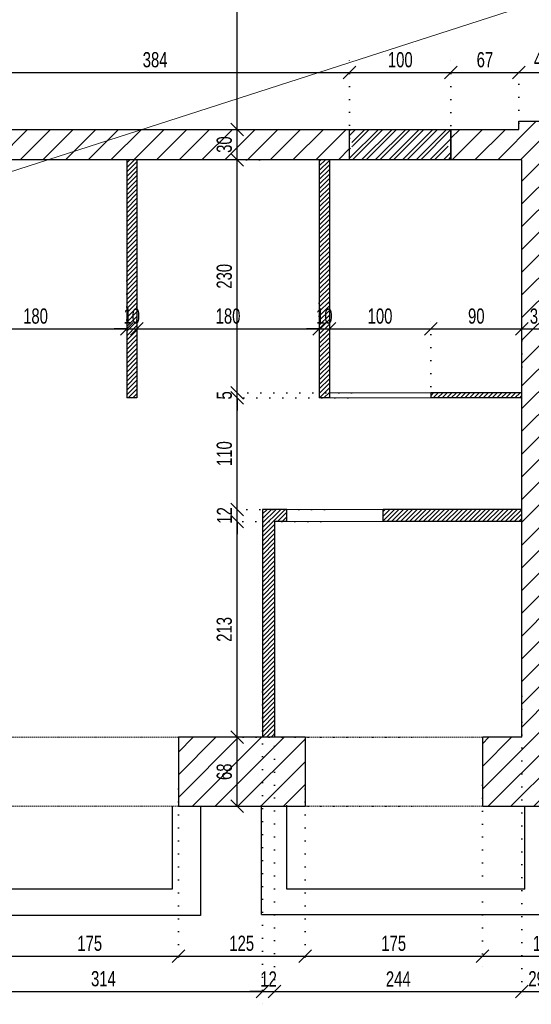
# Model space of a CAD drawing. Header units: millimetres. Extents: x 11149 to 111407, y -107619 to -23630.
# Tile 129 of 245: x 13732 to 14237, y -26080 to -25109. Entities that reach past the tile are written whole.
import ezdxf

# ---------------------------------------------------------------- set-up
doc = ezdxf.new("R2010")
doc.units = ezdxf.units.MM
doc.header["$LTSCALE"] = 2
doc.linetypes.add('DOT', pattern=[6.35, 0, -6.35])
doc.linetypes.add('HIDDEN', pattern=[9.525, 6.35, -3.175])
doc.layers.get('0').update_dxf_attribs({"plot": 0})
doc.layers.get('Defpoints').update_dxf_attribs({"color": 1})
for name, color, linetype in [('3DPLAN_A_KRESKOWANIE 1', 253, 'Continuous'), ('3DPLAN_A_OPIS', 8, 'Continuous'), ('3DPLAN_K_NOŚNA', 7, 'Continuous'), ('A_SCHODY', 6, 'Continuous')]:
    doc.layers.add(name, color=color, linetype=linetype)
for name, color, linetype, lineweight in [('A_ściany mur', 2, 'Continuous', 30), ('e-cad_wymiary', 4, 'Continuous', 9), ('Opisy', 7, 'Continuous', 13)]:
    doc.layers.add(name, color=color, linetype=linetype, lineweight=lineweight)
doc.styles.add('e-cad_1', font='arial.ttf', dxfattribs={"width": 0.7})
doc.dimstyles.new('e-cad_1_100_[cm]', dxfattribs={"dimscale": 10, "dimtxt": 1.5, "dimasz": 1.25, "dimexe": 1.25, "dimexo": 0.625, "dimgap": 0.5, "dimtad": 1, "dimdec": 0, "dimrnd": 1, "dimzin": 1, "dimtxsty": 'e-cad_1', "dimblk": 'OBLIQUE', "dimcen": 2.5, "dimclrd": 256, "dimclre": 252, "dimclrt": 7, "dimadec": 0, "dimazin": 0, "dimtfac": 1, "dimtix": 1, "dimtmove": 2, "dimatfit": 3, "dimldrblk": 'NONE', "dimfxl": 60, "dimfxlon": 1, "dimarcsym": 0})
pattern_1 = [(45, (12744.33, -25853.178), (-11.22532, 11.22532), [])]

# ---------------------------------------------------------------- blocks, each defined once
blk = doc.blocks.new('_OBLIQUE')
at = {"color": 0, "linetype": 'ByBlock', "lineweight": -2}
blk.add_line((-0.5, -0.5), (0.5, 0.5), dxfattribs=at)
blk = doc.blocks.new('*D810')
at = {"layer": 'Defpoints', "color": 0}
for p in [(13713.61, -25853.97), (13888.61, -25861.63), (13888.61, -26032.89)]:
    blk.add_point(p, dxfattribs=at)
at = {"layer": 'e-cad_wymiary', "color": 252, "linetype": 'DOT', "lineweight": -2}
for p, q in [((13713.61, -25860.22), (13713.61, -26045.39)), ((13888.61, -25867.88), (13888.61, -26045.39))]:
    blk.add_line(p, q, dxfattribs=at)
at = {"layer": 'e-cad_wymiary', "lineweight": -2}
blk.add_line((13713.61, -26032.89), (13888.61, -26032.89), dxfattribs=at)
at = {"layer": 'e-cad_wymiary', "lineweight": -2, "xscale": 12.5, "yscale": 12.5, "zscale": 12.5, "rotation": 180}
blk.add_blockref('_OBLIQUE', (13713.61, -26032.89), dxfattribs=at)
at = {"layer": 'e-cad_wymiary', "lineweight": -2, "xscale": 12.5, "yscale": 12.5, "zscale": 12.5}
blk.add_blockref('_OBLIQUE', (13888.61, -26032.89), dxfattribs=at)
at = {"layer": 'e-cad_wymiary', "color": 7, "insert": (13801.11, -26020.23), "char_height": 15, "attachment_point": 5, "style": 'e-cad_1'}
blk.add_mtext('175', dxfattribs=at)
blk = doc.blocks.new('_None')
blk = doc.blocks.new('*D811')
at = {"layer": 'Defpoints', "color": 0}
for p in [(13888.61, -25861.63), (14013.61, -25861.63), (14013.61, -26032.89)]:
    blk.add_point(p, dxfattribs=at)
at = {"layer": 'e-cad_wymiary', "color": 252, "linetype": 'DOT', "lineweight": -2}
for p, q in [((13888.61, -25867.88), (13888.61, -26045.39)), ((14013.61, -25867.88), (14013.61, -26045.39))]:
    blk.add_line(p, q, dxfattribs=at)
at = {"layer": 'e-cad_wymiary', "lineweight": -2}
blk.add_line((13888.61, -26032.89), (14013.61, -26032.89), dxfattribs=at)
at = {"layer": 'e-cad_wymiary', "lineweight": -2, "xscale": 12.5, "yscale": 12.5, "zscale": 12.5, "rotation": 180}
blk.add_blockref('_OBLIQUE', (13888.61, -26032.89), dxfattribs=at)
at = {"layer": 'e-cad_wymiary', "lineweight": -2, "xscale": 12.5, "yscale": 12.5, "zscale": 12.5}
blk.add_blockref('_OBLIQUE', (14013.61, -26032.89), dxfattribs=at)
at = {"layer": 'e-cad_wymiary', "color": 7, "insert": (13951.11, -26020.23), "char_height": 15, "attachment_point": 5, "style": 'e-cad_1'}
blk.add_mtext('125', dxfattribs=at)
blk = doc.blocks.new('*D812')
at = {"layer": 'Defpoints', "color": 0}
for p in [(14188.61, -25857.8), (14013.61, -25861.63), (14188.61, -26032.89)]:
    blk.add_point(p, dxfattribs=at)
at = {"layer": 'e-cad_wymiary', "color": 252, "linetype": 'DOT', "lineweight": -2}
for p, q in [((14013.61, -25867.88), (14013.61, -26045.39)), ((14188.61, -25864.05), (14188.61, -26045.39))]:
    blk.add_line(p, q, dxfattribs=at)
at = {"layer": 'e-cad_wymiary', "lineweight": -2}
blk.add_line((14013.61, -26032.89), (14188.61, -26032.89), dxfattribs=at)
at = {"layer": 'e-cad_wymiary', "lineweight": -2, "xscale": 12.5, "yscale": 12.5, "zscale": 12.5, "rotation": 180}
blk.add_blockref('_OBLIQUE', (14013.61, -26032.89), dxfattribs=at)
at = {"layer": 'e-cad_wymiary', "lineweight": -2, "xscale": 12.5, "yscale": 12.5, "zscale": 12.5}
blk.add_blockref('_OBLIQUE', (14188.61, -26032.89), dxfattribs=at)
at = {"layer": 'e-cad_wymiary', "color": 7, "insert": (14101.11, -26020.23), "char_height": 15, "attachment_point": 5, "style": 'e-cad_1'}
blk.add_mtext('175', dxfattribs=at)
blk = doc.blocks.new('*D813')
at = {"layer": 'Defpoints', "color": 0}
for p in [(14188.61, -25857.8), (14312.61, -25857.8), (14312.61, -26032.89)]:
    blk.add_point(p, dxfattribs=at)
at = {"layer": 'e-cad_wymiary', "color": 252, "linetype": 'DOT', "lineweight": -2}
for p, q in [((14188.61, -25864.05), (14188.61, -26045.39)), ((14312.61, -25864.05), (14312.61, -26045.39))]:
    blk.add_line(p, q, dxfattribs=at)
at = {"layer": 'e-cad_wymiary', "lineweight": -2}
blk.add_line((14188.61, -26032.89), (14312.61, -26032.89), dxfattribs=at)
at = {"layer": 'e-cad_wymiary', "lineweight": -2, "xscale": 12.5, "yscale": 12.5, "zscale": 12.5, "rotation": 180}
blk.add_blockref('_OBLIQUE', (14188.61, -26032.89), dxfattribs=at)
at = {"layer": 'e-cad_wymiary', "lineweight": -2, "xscale": 12.5, "yscale": 12.5, "zscale": 12.5}
blk.add_blockref('_OBLIQUE', (14312.61, -26032.89), dxfattribs=at)
at = {"layer": 'e-cad_wymiary', "color": 7, "insert": (14250.61, -26020.36), "char_height": 15, "attachment_point": 5, "style": 'e-cad_1'}
blk.add_mtext('124', dxfattribs=at)
blk = doc.blocks.new('*D837')
at = {"layer": 'Defpoints', "color": 0}
for p in [(13657.61, -25748.98), (13971.61, -25765.73), (13971.61, -26067.89)]:
    blk.add_point(p, dxfattribs=at)
at = {"layer": 'e-cad_wymiary', "color": 252, "linetype": 'DOT', "lineweight": -2}
for p, q in [((13657.61, -25755.23), (13657.61, -26080.39)), ((13971.61, -25771.98), (13971.61, -26080.39))]:
    blk.add_line(p, q, dxfattribs=at)
at = {"layer": 'e-cad_wymiary', "lineweight": -2}
blk.add_line((13657.61, -26067.89), (13971.61, -26067.89), dxfattribs=at)
at = {"layer": 'e-cad_wymiary', "lineweight": -2, "xscale": 12.5, "yscale": 12.5, "zscale": 12.5, "rotation": 180}
blk.add_blockref('_OBLIQUE', (13657.61, -26067.89), dxfattribs=at)
at = {"layer": 'e-cad_wymiary', "lineweight": -2, "xscale": 12.5, "yscale": 12.5, "zscale": 12.5}
blk.add_blockref('_OBLIQUE', (13971.61, -26067.89), dxfattribs=at)
at = {"layer": 'e-cad_wymiary', "color": 7, "insert": (13814.61, -26055.23), "char_height": 15, "attachment_point": 5, "style": 'e-cad_1'}
blk.add_mtext('314', dxfattribs=at)
blk = doc.blocks.new('*D838')
at = {"layer": 'Defpoints', "color": 0}
for p in [(13971.61, -25765.73), (13983.61, -25768.12), (13983.61, -26067.89)]:
    blk.add_point(p, dxfattribs=at)
at = {"layer": 'e-cad_wymiary', "color": 252, "linetype": 'DOT', "lineweight": -2}
for p, q in [((13971.61, -25771.98), (13971.61, -26080.39)), ((13983.61, -25774.37), (13983.61, -26080.39))]:
    blk.add_line(p, q, dxfattribs=at)
at = {"layer": 'e-cad_wymiary', "lineweight": -2}
for p, q in [((13971.61, -26067.89), (13959.11, -26067.89)), ((13971.61, -26067.89), (13983.61, -26067.89)), ((13983.61, -26067.89), (13996.11, -26067.89))]:
    blk.add_line(p, q, dxfattribs=at)
at = {"layer": 'e-cad_wymiary', "lineweight": -2, "xscale": 12.5, "yscale": 12.5, "zscale": 12.5}
blk.add_blockref('_OBLIQUE', (13971.61, -26067.89), dxfattribs=at)
at = {"layer": 'e-cad_wymiary', "lineweight": -2, "xscale": 12.5, "yscale": 12.5, "zscale": 12.5, "rotation": 180}
blk.add_blockref('_OBLIQUE', (13983.61, -26067.89), dxfattribs=at)
at = {"layer": 'e-cad_wymiary', "color": 7, "insert": (13977.61, -26055.36), "char_height": 15, "attachment_point": 5, "style": 'e-cad_1'}
blk.add_mtext('12', dxfattribs=at)
blk = doc.blocks.new('*D839')
at = {"layer": 'Defpoints', "color": 0}
for p in [(13983.61, -25768.12), (14227.61, -25769.92), (14227.61, -26067.89)]:
    blk.add_point(p, dxfattribs=at)
at = {"layer": 'e-cad_wymiary', "color": 252, "linetype": 'DOT', "lineweight": -2}
for p, q in [((13983.61, -25774.37), (13983.61, -26080.39)), ((14227.61, -25776.17), (14227.61, -26080.39))]:
    blk.add_line(p, q, dxfattribs=at)
at = {"layer": 'e-cad_wymiary', "lineweight": -2}
blk.add_line((13983.61, -26067.89), (14227.61, -26067.89), dxfattribs=at)
at = {"layer": 'e-cad_wymiary', "lineweight": -2, "xscale": 12.5, "yscale": 12.5, "zscale": 12.5, "rotation": 180}
blk.add_blockref('_OBLIQUE', (13983.61, -26067.89), dxfattribs=at)
at = {"layer": 'e-cad_wymiary', "lineweight": -2, "xscale": 12.5, "yscale": 12.5, "zscale": 12.5}
blk.add_blockref('_OBLIQUE', (14227.61, -26067.89), dxfattribs=at)
at = {"layer": 'e-cad_wymiary', "color": 7, "insert": (14105.61, -26055.36), "char_height": 15, "attachment_point": 5, "style": 'e-cad_1'}
blk.add_mtext('244', dxfattribs=at)
blk = doc.blocks.new('*D840')
at = {"layer": 'Defpoints', "color": 0}
for p in [(14227.61, -25769.92), (14256.61, -25764.53), (14256.61, -26067.89)]:
    blk.add_point(p, dxfattribs=at)
at = {"layer": 'e-cad_wymiary', "color": 252, "linetype": 'DOT', "lineweight": -2}
for p, q in [((14256.61, -25770.78), (14256.61, -26080.39)), ((14227.61, -25776.17), (14227.61, -26080.39))]:
    blk.add_line(p, q, dxfattribs=at)
at = {"layer": 'e-cad_wymiary', "lineweight": -2}
blk.add_line((14227.61, -26067.89), (14256.61, -26067.89), dxfattribs=at)
at = {"layer": 'e-cad_wymiary', "lineweight": -2, "xscale": 12.5, "yscale": 12.5, "zscale": 12.5, "rotation": 180}
blk.add_blockref('_OBLIQUE', (14227.61, -26067.89), dxfattribs=at)
at = {"layer": 'e-cad_wymiary', "lineweight": -2, "xscale": 12.5, "yscale": 12.5, "zscale": 12.5}
blk.add_blockref('_OBLIQUE', (14256.61, -26067.89), dxfattribs=at)
at = {"layer": 'e-cad_wymiary', "color": 7, "insert": (14242.11, -26055.23), "char_height": 15, "attachment_point": 5, "style": 'e-cad_1'}
blk.add_mtext('29', dxfattribs=at)
blk = doc.blocks.new('*D911')
at = {"layer": 'Defpoints', "color": 0}
for p in [(14057.61, -25160.89), (13673.61, -25208.89), (14057.61, -25231.89)]:
    blk.add_point(p, dxfattribs=at)
at = {"layer": 'e-cad_wymiary', "color": 252, "linetype": 'DOT', "lineweight": -2}
for p, q in [((13673.61, -25202.64), (13673.61, -25148.39)), ((14057.61, -25225.64), (14057.61, -25148.39))]:
    blk.add_line(p, q, dxfattribs=at)
at = {"layer": 'e-cad_wymiary', "lineweight": -2}
blk.add_line((13673.61, -25160.89), (14057.61, -25160.89), dxfattribs=at)
at = {"layer": 'e-cad_wymiary', "lineweight": -2, "xscale": 12.5, "yscale": 12.5, "zscale": 12.5, "rotation": 180}
blk.add_blockref('_OBLIQUE', (13673.61, -25160.89), dxfattribs=at)
at = {"layer": 'e-cad_wymiary', "lineweight": -2, "xscale": 12.5, "yscale": 12.5, "zscale": 12.5}
blk.add_blockref('_OBLIQUE', (14057.61, -25160.89), dxfattribs=at)
at = {"layer": 'e-cad_wymiary', "color": 7, "insert": (13865.61, -25148.23), "char_height": 15, "attachment_point": 5, "style": 'e-cad_1'}
blk.add_mtext('384', dxfattribs=at)
blk = doc.blocks.new('*D912')
at = {"layer": 'Defpoints', "color": 0}
for p in [(14157.61, -25160.89), (14057.61, -25231.89), (14157.61, -25232.07)]:
    blk.add_point(p, dxfattribs=at)
at = {"layer": 'e-cad_wymiary', "color": 252, "linetype": 'DOT', "lineweight": -2}
for p, q in [((14057.61, -25225.64), (14057.61, -25148.39)), ((14157.61, -25225.82), (14157.61, -25148.39))]:
    blk.add_line(p, q, dxfattribs=at)
at = {"layer": 'e-cad_wymiary', "lineweight": -2}
blk.add_line((14057.61, -25160.89), (14157.61, -25160.89), dxfattribs=at)
at = {"layer": 'e-cad_wymiary', "lineweight": -2, "xscale": 12.5, "yscale": 12.5, "zscale": 12.5, "rotation": 180}
blk.add_blockref('_OBLIQUE', (14057.61, -25160.89), dxfattribs=at)
at = {"layer": 'e-cad_wymiary', "lineweight": -2, "xscale": 12.5, "yscale": 12.5, "zscale": 12.5}
blk.add_blockref('_OBLIQUE', (14157.61, -25160.89), dxfattribs=at)
at = {"layer": 'e-cad_wymiary', "color": 7, "insert": (14107.61, -25148.23), "char_height": 15, "attachment_point": 5, "style": 'e-cad_1'}
blk.add_mtext('100', dxfattribs=at)
blk = doc.blocks.new('*D913')
at = {"layer": 'Defpoints', "color": 0}
for p in [(14224.61, -25160.89), (14224.61, -25216.89), (14157.61, -25232.07)]:
    blk.add_point(p, dxfattribs=at)
at = {"layer": 'e-cad_wymiary', "color": 252, "linetype": 'DOT', "lineweight": -2}
for p, q in [((14157.61, -25225.82), (14157.61, -25148.39)), ((14224.61, -25210.64), (14224.61, -25148.39))]:
    blk.add_line(p, q, dxfattribs=at)
at = {"layer": 'e-cad_wymiary', "lineweight": -2}
blk.add_line((14157.61, -25160.89), (14224.61, -25160.89), dxfattribs=at)
at = {"layer": 'e-cad_wymiary', "lineweight": -2, "xscale": 12.5, "yscale": 12.5, "zscale": 12.5, "rotation": 180}
blk.add_blockref('_OBLIQUE', (14157.61, -25160.89), dxfattribs=at)
at = {"layer": 'e-cad_wymiary', "lineweight": -2, "xscale": 12.5, "yscale": 12.5, "zscale": 12.5}
blk.add_blockref('_OBLIQUE', (14224.61, -25160.89), dxfattribs=at)
at = {"layer": 'e-cad_wymiary', "color": 7, "insert": (14191.11, -25148.23), "char_height": 15, "attachment_point": 5, "style": 'e-cad_1'}
blk.add_mtext('67', dxfattribs=at)
blk = doc.blocks.new('*D914')
at = {"layer": 'Defpoints', "color": 0}
for p in [(14270.61, -25160.89), (14224.61, -25216.89), (14270.61, -25216.89)]:
    blk.add_point(p, dxfattribs=at)
at = {"layer": 'e-cad_wymiary', "color": 252, "linetype": 'DOT', "lineweight": -2}
for p, q in [((14224.61, -25210.64), (14224.61, -25148.39)), ((14270.61, -25210.64), (14270.61, -25148.39))]:
    blk.add_line(p, q, dxfattribs=at)
at = {"layer": 'e-cad_wymiary', "lineweight": -2}
blk.add_line((14224.61, -25160.89), (14270.61, -25160.89), dxfattribs=at)
at = {"layer": 'e-cad_wymiary', "lineweight": -2, "xscale": 12.5, "yscale": 12.5, "zscale": 12.5, "rotation": 180}
blk.add_blockref('_OBLIQUE', (14224.61, -25160.89), dxfattribs=at)
at = {"layer": 'e-cad_wymiary', "lineweight": -2, "xscale": 12.5, "yscale": 12.5, "zscale": 12.5}
blk.add_blockref('_OBLIQUE', (14270.61, -25160.89), dxfattribs=at)
at = {"layer": 'e-cad_wymiary', "color": 7, "insert": (14247.61, -25148.23), "char_height": 15, "attachment_point": 5, "style": 'e-cad_1'}
blk.add_mtext('46', dxfattribs=at)
blk = doc.blocks.new('*D981')
at = {"layer": 'Defpoints', "color": 0}
for p in [(13657.61, -25333.86), (13837.61, -25360.19), (13837.61, -25413.89)]:
    blk.add_point(p, dxfattribs=at)
at = {"layer": 'e-cad_wymiary', "color": 252, "linetype": 'DOT', "lineweight": -2}
for p, q in [((13657.61, -25340.11), (13657.61, -25426.39)), ((13837.61, -25366.44), (13837.61, -25426.39))]:
    blk.add_line(p, q, dxfattribs=at)
at = {"layer": 'e-cad_wymiary', "lineweight": -2}
blk.add_line((13657.61, -25413.89), (13837.61, -25413.89), dxfattribs=at)
at = {"layer": 'e-cad_wymiary', "lineweight": -2, "xscale": 12.5, "yscale": 12.5, "zscale": 12.5, "rotation": 180}
blk.add_blockref('_OBLIQUE', (13657.61, -25413.89), dxfattribs=at)
at = {"layer": 'e-cad_wymiary', "lineweight": -2, "xscale": 12.5, "yscale": 12.5, "zscale": 12.5}
blk.add_blockref('_OBLIQUE', (13837.61, -25413.89), dxfattribs=at)
at = {"layer": 'e-cad_wymiary', "color": 7, "insert": (13747.61, -25401.23), "char_height": 15, "attachment_point": 5, "style": 'e-cad_1'}
blk.add_mtext('180', dxfattribs=at)
blk = doc.blocks.new('*D982')
at = {"layer": 'Defpoints', "color": 0}
for p in [(13837.61, -25360.19), (13847.61, -25360.19), (13847.61, -25413.89)]:
    blk.add_point(p, dxfattribs=at)
at = {"layer": 'e-cad_wymiary', "color": 252, "linetype": 'DOT', "lineweight": -2}
for p, q in [((13837.61, -25366.44), (13837.61, -25426.39)), ((13847.61, -25366.44), (13847.61, -25426.39))]:
    blk.add_line(p, q, dxfattribs=at)
at = {"layer": 'e-cad_wymiary', "lineweight": -2}
for p, q in [((13837.61, -25413.89), (13825.11, -25413.89)), ((13837.61, -25413.89), (13847.61, -25413.89)), ((13847.61, -25413.89), (13860.11, -25413.89))]:
    blk.add_line(p, q, dxfattribs=at)
at = {"layer": 'e-cad_wymiary', "lineweight": -2, "xscale": 12.5, "yscale": 12.5, "zscale": 12.5}
blk.add_blockref('_OBLIQUE', (13837.61, -25413.89), dxfattribs=at)
at = {"layer": 'e-cad_wymiary', "lineweight": -2, "xscale": 12.5, "yscale": 12.5, "zscale": 12.5, "rotation": 180}
blk.add_blockref('_OBLIQUE', (13847.61, -25413.89), dxfattribs=at)
at = {"layer": 'e-cad_wymiary', "color": 7, "insert": (13842.61, -25401.23), "char_height": 15, "attachment_point": 5, "style": 'e-cad_1'}
blk.add_mtext('10', dxfattribs=at)
blk = doc.blocks.new('*D983')
at = {"layer": 'Defpoints', "color": 0}
for p in [(13847.61, -25360.19), (14027.61, -25382.06), (14027.61, -25413.89)]:
    blk.add_point(p, dxfattribs=at)
at = {"layer": 'e-cad_wymiary', "color": 252, "linetype": 'DOT', "lineweight": -2}
for p, q in [((13847.61, -25366.44), (13847.61, -25426.39)), ((14027.61, -25388.31), (14027.61, -25426.39))]:
    blk.add_line(p, q, dxfattribs=at)
at = {"layer": 'e-cad_wymiary', "lineweight": -2}
blk.add_line((13847.61, -25413.89), (14027.61, -25413.89), dxfattribs=at)
at = {"layer": 'e-cad_wymiary', "lineweight": -2, "xscale": 12.5, "yscale": 12.5, "zscale": 12.5, "rotation": 180}
blk.add_blockref('_OBLIQUE', (13847.61, -25413.89), dxfattribs=at)
at = {"layer": 'e-cad_wymiary', "lineweight": -2, "xscale": 12.5, "yscale": 12.5, "zscale": 12.5}
blk.add_blockref('_OBLIQUE', (14027.61, -25413.89), dxfattribs=at)
at = {"layer": 'e-cad_wymiary', "color": 7, "insert": (13937.61, -25401.23), "char_height": 15, "attachment_point": 5, "style": 'e-cad_1'}
blk.add_mtext('180', dxfattribs=at)
blk = doc.blocks.new('*D984')
at = {"layer": 'Defpoints', "color": 0}
for p in [(14027.61, -25382.06), (14037.61, -25382.06), (14037.61, -25413.89)]:
    blk.add_point(p, dxfattribs=at)
at = {"layer": 'e-cad_wymiary', "color": 252, "linetype": 'DOT', "lineweight": -2}
for p, q in [((14027.61, -25388.31), (14027.61, -25426.39)), ((14037.61, -25388.31), (14037.61, -25426.39))]:
    blk.add_line(p, q, dxfattribs=at)
at = {"layer": 'e-cad_wymiary', "lineweight": -2}
for p, q in [((14027.61, -25413.89), (14015.11, -25413.89)), ((14027.61, -25413.89), (14037.61, -25413.89)), ((14037.61, -25413.89), (14050.11, -25413.89))]:
    blk.add_line(p, q, dxfattribs=at)
at = {"layer": 'e-cad_wymiary', "lineweight": -2, "xscale": 12.5, "yscale": 12.5, "zscale": 12.5}
blk.add_blockref('_OBLIQUE', (14027.61, -25413.89), dxfattribs=at)
at = {"layer": 'e-cad_wymiary', "lineweight": -2, "xscale": 12.5, "yscale": 12.5, "zscale": 12.5, "rotation": 180}
blk.add_blockref('_OBLIQUE', (14037.61, -25413.89), dxfattribs=at)
at = {"layer": 'e-cad_wymiary', "color": 7, "insert": (14032.61, -25401.23), "char_height": 15, "attachment_point": 5, "style": 'e-cad_1'}
blk.add_mtext('10', dxfattribs=at)
blk = doc.blocks.new('*D985')
at = {"layer": 'Defpoints', "color": 0}
for p in [(14037.61, -25382.06), (14137.61, -25413.89), (14137.61, -25476.89)]:
    blk.add_point(p, dxfattribs=at)
at = {"layer": 'e-cad_wymiary', "color": 252, "linetype": 'DOT', "lineweight": -2}
for p, q in [((14037.61, -25388.31), (14037.61, -25426.39)), ((14137.61, -25470.64), (14137.61, -25401.39))]:
    blk.add_line(p, q, dxfattribs=at)
at = {"layer": 'e-cad_wymiary', "lineweight": -2}
blk.add_line((14037.61, -25413.89), (14137.61, -25413.89), dxfattribs=at)
at = {"layer": 'e-cad_wymiary', "lineweight": -2, "xscale": 12.5, "yscale": 12.5, "zscale": 12.5, "rotation": 180}
blk.add_blockref('_OBLIQUE', (14037.61, -25413.89), dxfattribs=at)
at = {"layer": 'e-cad_wymiary', "lineweight": -2, "xscale": 12.5, "yscale": 12.5, "zscale": 12.5}
blk.add_blockref('_OBLIQUE', (14137.61, -25413.89), dxfattribs=at)
at = {"layer": 'e-cad_wymiary', "color": 7, "insert": (14087.61, -25401.23), "char_height": 15, "attachment_point": 5, "style": 'e-cad_1'}
blk.add_mtext('100', dxfattribs=at)
blk = doc.blocks.new('*D986')
at = {"layer": 'Defpoints', "color": 0}
for p in [(14227.61, -25413.89), (14227.61, -25457.59), (14137.61, -25476.89)]:
    blk.add_point(p, dxfattribs=at)
at = {"layer": 'e-cad_wymiary', "color": 252, "linetype": 'DOT', "lineweight": -2}
for p, q in [((14137.61, -25470.64), (14137.61, -25401.39)), ((14227.61, -25451.34), (14227.61, -25401.39))]:
    blk.add_line(p, q, dxfattribs=at)
at = {"layer": 'e-cad_wymiary', "lineweight": -2}
blk.add_line((14137.61, -25413.89), (14227.61, -25413.89), dxfattribs=at)
at = {"layer": 'e-cad_wymiary', "lineweight": -2, "xscale": 12.5, "yscale": 12.5, "zscale": 12.5, "rotation": 180}
blk.add_blockref('_OBLIQUE', (14137.61, -25413.89), dxfattribs=at)
at = {"layer": 'e-cad_wymiary', "lineweight": -2, "xscale": 12.5, "yscale": 12.5, "zscale": 12.5}
blk.add_blockref('_OBLIQUE', (14227.61, -25413.89), dxfattribs=at)
at = {"layer": 'e-cad_wymiary', "color": 7, "insert": (14182.61, -25401.23), "char_height": 15, "attachment_point": 5, "style": 'e-cad_1'}
blk.add_mtext('90', dxfattribs=at)
blk = doc.blocks.new('*D987')
at = {"layer": 'Defpoints', "color": 0}
for p in [(14259.61, -25413.89), (14259.61, -25446.75), (14227.61, -25457.59)]:
    blk.add_point(p, dxfattribs=at)
at = {"layer": 'e-cad_wymiary', "color": 252, "linetype": 'DOT', "lineweight": -2}
for p, q in [((14227.61, -25451.34), (14227.61, -25401.39)), ((14259.61, -25440.5), (14259.61, -25401.39))]:
    blk.add_line(p, q, dxfattribs=at)
at = {"layer": 'e-cad_wymiary', "lineweight": -2}
blk.add_line((14227.61, -25413.89), (14259.61, -25413.89), dxfattribs=at)
at = {"layer": 'e-cad_wymiary', "lineweight": -2, "xscale": 12.5, "yscale": 12.5, "zscale": 12.5, "rotation": 180}
blk.add_blockref('_OBLIQUE', (14227.61, -25413.89), dxfattribs=at)
at = {"layer": 'e-cad_wymiary', "lineweight": -2, "xscale": 12.5, "yscale": 12.5, "zscale": 12.5}
blk.add_blockref('_OBLIQUE', (14259.61, -25413.89), dxfattribs=at)
at = {"layer": 'e-cad_wymiary', "color": 7, "insert": (14243.61, -25401.23), "char_height": 15, "attachment_point": 5, "style": 'e-cad_1'}
blk.add_mtext('32', dxfattribs=at)
blk = doc.blocks.new('*D999')
at = {"layer": 'Defpoints', "color": 0}
for p in [(13946.61, -25816.89), (14125.17, -25816.89), (14125.17, -25884.89)]:
    blk.add_point(p, dxfattribs=at)
at = {"layer": 'e-cad_wymiary', "color": 252, "linetype": 'DOT', "lineweight": -2}
for p, q in [((14118.92, -25816.89), (13934.11, -25816.89)), ((14118.92, -25884.89), (13934.11, -25884.89))]:
    blk.add_line(p, q, dxfattribs=at)
at = {"layer": 'e-cad_wymiary', "lineweight": -2}
blk.add_line((13946.61, -25884.89), (13946.61, -25816.89), dxfattribs=at)
at = {"layer": 'e-cad_wymiary', "lineweight": -2, "xscale": 12.5, "yscale": 12.5, "zscale": 12.5}
for p, rotation in [((13946.61, -25816.89), 90), ((13946.61, -25884.89), 270)]:
    blk.add_blockref('_OBLIQUE', p, dxfattribs=dict(at, rotation=rotation))
at = {"layer": 'e-cad_wymiary', "color": 7, "insert": (13933.95, -25850.89), "char_height": 15, "attachment_point": 5, "rotation": 90, "style": 'e-cad_1'}
blk.add_mtext('68', dxfattribs=at)
blk = doc.blocks.new('*D1000')
at = {"layer": 'Defpoints', "color": 0}
for p in [(13946.61, -25603.89), (14035.32, -25603.89), (14125.17, -25816.89)]:
    blk.add_point(p, dxfattribs=at)
at = {"layer": 'e-cad_wymiary', "color": 252, "linetype": 'DOT', "lineweight": -2}
for p, q in [((14029.07, -25603.89), (13934.11, -25603.89)), ((14118.92, -25816.89), (13934.11, -25816.89))]:
    blk.add_line(p, q, dxfattribs=at)
at = {"layer": 'e-cad_wymiary', "lineweight": -2}
blk.add_line((13946.61, -25816.89), (13946.61, -25603.89), dxfattribs=at)
at = {"layer": 'e-cad_wymiary', "lineweight": -2, "xscale": 12.5, "yscale": 12.5, "zscale": 12.5}
for p, rotation in [((13946.61, -25603.89), 90), ((13946.61, -25816.89), 270)]:
    blk.add_blockref('_OBLIQUE', p, dxfattribs=dict(at, rotation=rotation))
at = {"layer": 'e-cad_wymiary', "color": 7, "insert": (13933.94, -25710.39), "char_height": 15, "attachment_point": 5, "rotation": 90, "style": 'e-cad_1'}
blk.add_mtext('213', dxfattribs=at)
blk = doc.blocks.new('*D1001')
at = {"layer": 'Defpoints', "color": 0}
for p in [(13946.61, -25591.89), (14039.17, -25591.89), (14035.32, -25603.89)]:
    blk.add_point(p, dxfattribs=at)
at = {"layer": 'e-cad_wymiary', "lineweight": -2}
for p, q in [((13946.61, -25591.89), (13946.61, -25579.39)), ((13946.61, -25603.89), (13946.61, -25591.89)), ((13946.61, -25603.89), (13946.61, -25616.39))]:
    blk.add_line(p, q, dxfattribs=at)
at = {"layer": 'e-cad_wymiary', "color": 252, "linetype": 'DOT', "lineweight": -2}
for p, q in [((14032.92, -25591.89), (13934.11, -25591.89)), ((14029.07, -25603.89), (13934.11, -25603.89))]:
    blk.add_line(p, q, dxfattribs=at)
at = {"layer": 'e-cad_wymiary', "lineweight": -2, "xscale": 12.5, "yscale": 12.5, "zscale": 12.5}
for p, rotation in [((13946.61, -25591.89), 270), ((13946.61, -25603.89), 90)]:
    blk.add_blockref('_OBLIQUE', p, dxfattribs=dict(at, rotation=rotation))
at = {"layer": 'e-cad_wymiary', "color": 7, "insert": (13934.07, -25597.89), "char_height": 15, "attachment_point": 5, "rotation": 90, "style": 'e-cad_1'}
blk.add_mtext('12', dxfattribs=at)
blk = doc.blocks.new('*D1002')
at = {"layer": 'Defpoints', "color": 0}
for p in [(13946.61, -25481.89), (14061.99, -25481.89), (14039.17, -25591.89)]:
    blk.add_point(p, dxfattribs=at)
at = {"layer": 'e-cad_wymiary', "color": 252, "linetype": 'DOT', "lineweight": -2}
for p, q in [((14055.74, -25481.89), (13934.11, -25481.89)), ((14032.92, -25591.89), (13934.11, -25591.89))]:
    blk.add_line(p, q, dxfattribs=at)
at = {"layer": 'e-cad_wymiary', "lineweight": -2}
blk.add_line((13946.61, -25591.89), (13946.61, -25481.89), dxfattribs=at)
at = {"layer": 'e-cad_wymiary', "lineweight": -2, "xscale": 12.5, "yscale": 12.5, "zscale": 12.5}
for p, rotation in [((13946.61, -25481.89), 90), ((13946.61, -25591.89), 270)]:
    blk.add_blockref('_OBLIQUE', p, dxfattribs=dict(at, rotation=rotation))
at = {"layer": 'e-cad_wymiary', "color": 7, "insert": (13933.95, -25536.89), "char_height": 15, "attachment_point": 5, "rotation": 90, "style": 'e-cad_1'}
blk.add_mtext('110', dxfattribs=at)
blk = doc.blocks.new('*D1003')
at = {"layer": 'Defpoints', "color": 0}
for p in [(13946.61, -25476.89), (14065.84, -25476.89), (14061.99, -25481.89)]:
    blk.add_point(p, dxfattribs=at)
at = {"layer": 'e-cad_wymiary', "lineweight": -2}
for p, q in [((13946.61, -25476.89), (13946.61, -25464.39)), ((13946.61, -25481.89), (13946.61, -25476.89)), ((13946.61, -25481.89), (13946.61, -25494.39))]:
    blk.add_line(p, q, dxfattribs=at)
at = {"layer": 'e-cad_wymiary', "color": 252, "linetype": 'DOT', "lineweight": -2}
for p, q in [((14059.59, -25476.89), (13934.11, -25476.89)), ((14055.74, -25481.89), (13934.11, -25481.89))]:
    blk.add_line(p, q, dxfattribs=at)
at = {"layer": 'e-cad_wymiary', "lineweight": -2, "xscale": 12.5, "yscale": 12.5, "zscale": 12.5}
for p, rotation in [((13946.61, -25476.89), 270), ((13946.61, -25481.89), 90)]:
    blk.add_blockref('_OBLIQUE', p, dxfattribs=dict(at, rotation=rotation))
at = {"layer": 'e-cad_wymiary', "color": 7, "insert": (13933.98, -25479.39), "char_height": 15, "attachment_point": 5, "rotation": 90, "style": 'e-cad_1'}
blk.add_mtext('5', dxfattribs=at)
blk = doc.blocks.new('*D1004')
at = {"layer": 'Defpoints', "color": 0}
for p in [(13946.61, -25246.89), (13974.74, -25246.89), (14065.84, -25476.89)]:
    blk.add_point(p, dxfattribs=at)
at = {"layer": 'e-cad_wymiary', "color": 252, "linetype": 'DOT', "lineweight": -2}
for p, q in [((13968.49, -25246.89), (13934.11, -25246.89)), ((14059.59, -25476.89), (13934.11, -25476.89))]:
    blk.add_line(p, q, dxfattribs=at)
at = {"layer": 'e-cad_wymiary', "lineweight": -2}
blk.add_line((13946.61, -25476.89), (13946.61, -25246.89), dxfattribs=at)
at = {"layer": 'e-cad_wymiary', "lineweight": -2, "xscale": 12.5, "yscale": 12.5, "zscale": 12.5}
for p, rotation in [((13946.61, -25246.89), 90), ((13946.61, -25476.89), 270)]:
    blk.add_blockref('_OBLIQUE', p, dxfattribs=dict(at, rotation=rotation))
at = {"layer": 'e-cad_wymiary', "color": 7, "insert": (13933.94, -25361.89), "char_height": 15, "attachment_point": 5, "rotation": 90, "style": 'e-cad_1'}
blk.add_mtext('230', dxfattribs=at)
blk = doc.blocks.new('*D1005')
at = {"layer": 'Defpoints', "color": 0}
for p in [(13946.61, -25216.89), (13994.79, -25216.89), (13974.74, -25246.89)]:
    blk.add_point(p, dxfattribs=at)
at = {"layer": 'e-cad_wymiary', "color": 252, "linetype": 'DOT', "lineweight": -2}
for p, q in [((13988.54, -25216.89), (13934.11, -25216.89)), ((13968.49, -25246.89), (13934.11, -25246.89))]:
    blk.add_line(p, q, dxfattribs=at)
at = {"layer": 'e-cad_wymiary', "lineweight": -2}
blk.add_line((13946.61, -25246.89), (13946.61, -25216.89), dxfattribs=at)
at = {"layer": 'e-cad_wymiary', "lineweight": -2, "xscale": 12.5, "yscale": 12.5, "zscale": 12.5}
for p, rotation in [((13946.61, -25216.89), 90), ((13946.61, -25246.89), 270)]:
    blk.add_blockref('_OBLIQUE', p, dxfattribs=dict(at, rotation=rotation))
at = {"layer": 'e-cad_wymiary', "color": 7, "insert": (13933.94, -25231.89), "char_height": 15, "attachment_point": 5, "rotation": 90, "style": 'e-cad_1'}
blk.add_mtext('30', dxfattribs=at)
blk = doc.blocks.new('*D1006')
at = {"layer": 'Defpoints', "color": 0}
for p in [(13946.61, -24951.89), (13992.21, -24951.89), (13994.79, -25216.89)]:
    blk.add_point(p, dxfattribs=at)
at = {"layer": 'e-cad_wymiary', "color": 252, "linetype": 'DOT', "lineweight": -2}
for p, q in [((13985.96, -24951.89), (13934.11, -24951.89)), ((13988.54, -25216.89), (13934.11, -25216.89))]:
    blk.add_line(p, q, dxfattribs=at)
at = {"layer": 'e-cad_wymiary', "lineweight": -2}
blk.add_line((13946.61, -25216.89), (13946.61, -24951.89), dxfattribs=at)
at = {"layer": 'e-cad_wymiary', "lineweight": -2, "xscale": 12.5, "yscale": 12.5, "zscale": 12.5}
for p, rotation in [((13946.61, -24951.89), 90), ((13946.61, -25216.89), 270)]:
    blk.add_blockref('_OBLIQUE', p, dxfattribs=dict(at, rotation=rotation))
at = {"layer": 'e-cad_wymiary', "color": 7, "insert": (13933.95, -25084.39), "char_height": 15, "attachment_point": 5, "rotation": 90, "style": 'e-cad_1'}
blk.add_mtext('265', dxfattribs=at)

msp = doc.modelspace()

# ---------------------------------------------------------------- hatches: boundary and pattern name
at = {"layer": '3DPLAN_A_KRESKOWANIE 1', "transparency": 33554687}
h = msp.add_hatch(dxfattribs=at)
h.set_pattern_fill('ANSI31', color=256, scale=5, style=0)
h.set_pattern_definition(pattern_1)
h.paths.add_polyline_path([(14057.61, -25228.23), (14057.61, -25216.89), (13673.61, -25216.89), (13673.61, -25208.89), (13626.61, -25208.89), (13626.61, -25216.89), (13463.61, -25216.89), (13463.61, -25250.89), (13475.61, -25250.89), (13612.61, -25250.89), (13612.61, -25260.89), (13624.61, -25260.89), (13624.61, -25474.85), (13624.61, -25486.85), (13624.61, -25501.89), (13657.61, -25501.89), (13709.61, -25501.89), (13709.61, -25429.89), (13657.61, -25429.89), (13657.61, -25255.89), (13675.61, -25255.89), (13675.61, -25246.89), (13837.61, -25246.89), (13847.61, -25246.89), (14027.61, -25246.89), (14037.61, -25246.89), (14057.61, -25246.89), (14057.61, -25235.55)])
h = msp.add_hatch(dxfattribs=at)
h.set_pattern_fill('ANSI31', color=256, scale=5, style=0)
h.set_pattern_definition(pattern_1)
h.paths.add_polyline_path([(14188.61, -25816.89), (14188.61, -25884.89), (14230.49, -25884.89), (14255.49, -25884.89), (14312.61, -25884.89), (14312.61, -25818.89), (14275.61, -25818.89), (14275.61, -25811.89), (14256.61, -25811.89), (14256.61, -25498.89), (14389.61, -25498.89), (14389.61, -25483.89), (14259.61, -25483.89), (14259.61, -25244.89), (14373.61, -25244.89), (14373.61, -25216.89), (14270.61, -25216.89), (14270.61, -25208.89), (14224.61, -25208.89), (14224.61, -25216.89), (14157.61, -25216.89), (14157.61, -25246.89), (14227.61, -25246.89), (14227.61, -25476.89), (14227.61, -25481.89), (14227.61, -25591.89), (14227.61, -25603.89), (14227.61, -25816.89)])
h = msp.add_hatch(dxfattribs=at)
h.set_pattern_fill('ANSI31', color=256, scale=5, style=0)
h.set_pattern_definition(pattern_1)
h.paths.add_polyline_path([(13888.61, -25816.89), (13888.61, -25884.89), (13910.49, -25884.89), (13970.49, -25884.89), (13995.49, -25884.89), (14013.61, -25884.89), (14013.61, -25816.89)])
at = {"layer": '3DPLAN_A_OPIS', "lineweight": 0, "transparency": 33554687}
h = msp.add_hatch(dxfattribs=at)
h.set_pattern_fill('ANSI32', color=1)
h.set_pattern_definition([(45, (0, 124.95), (-6.735192, 6.735192), []), (45, (4.49, 124.95), (-6.735192, 6.735192), [])])
h.paths.add_polyline_path([(14057.61, -25235.55), (14057.61, -25246.89), (14157.61, -25246.89), (14157.61, -25235.55), (14155.51, -25235.55), (14155.51, -25233.46), (14154.47, -25233.46), (14154.47, -25230.32), (14155.51, -25230.32), (14155.51, -25228.23), (14149.09, -25216.89), (14059.43, -25216.89, 0.028586), (14058.65, -25228.23), (14059.7, -25228.23), (14059.7, -25230.32), (14060.75, -25230.32), (14060.75, -25233.46), (14059.7, -25233.46), (14059.7, -25235.55)])
h.paths.add_polyline_path([(14157.61, -25216.89), (14149.09, -25216.89), (14155.51, -25228.23), (14157.61, -25228.23)])
h.paths.add_polyline_path([(14058.65, -25228.23, -0.028586), (14059.43, -25216.89), (14057.61, -25216.89), (14057.61, -25228.23)])
h = msp.add_hatch(dxfattribs=at)
h.set_pattern_fill('ANSI31', color=1)
h.set_pattern_definition([(45, (-9271.924, 124.9504), (-2.24506403, 2.24506403), [])])
h.paths.add_polyline_path([(13313.61, -25250.89), (13313.61, -25306.89), (13328.61, -25306.89), (13328.61, -25250.89)])
h.paths.add_polyline_path([(13109.76, -25453.89), (13316.61, -25453.89), (13316.61, -25507.22), (13328.61, -25507.22), (13328.61, -25407.89), (13313.61, -25407.89), (13313.61, -25438.89), (13092.61, -25438.89), (13092.61, -25453.89), (13109.76, -25453.89)], is_closed=False)
h.paths.add_polyline_path([(13328.61, -25782.89), (13328.61, -25628.22), (13420.63, -25628.22), (13420.63, -25616.22), (13328.61, -25616.22), (13328.61, -25610.22), (13316.61, -25610.22), (13316.61, -25782.89)])
h.paths.add_polyline_path([(13463.61, -25474.85), (13463.61, -25486.85), (13624.61, -25486.85), (13624.61, -25474.85)])
h.paths.add_polyline_path([(13463.61, -25384.85), (13475.61, -25384.85), (13475.61, -25250.89), (13463.61, -25250.89)])
h.paths.add_polyline_path([(13837.61, -25246.89), (13837.61, -25481.89), (13847.61, -25481.89), (13847.61, -25246.89)])
h.paths.add_polyline_path([(14027.61, -25481.89), (14037.61, -25481.89), (14037.61, -25246.89), (14027.61, -25246.89)])
h.paths.add_polyline_path([(13983.61, -25603.89), (13995.61, -25603.89), (13995.61, -25591.89), (13971.61, -25591.89), (13971.61, -25816.89), (13983.61, -25816.89)])
h.paths.add_polyline_path([(14227.61, -25591.89), (14090.61, -25591.89), (14090.61, -25603.89), (14227.61, -25603.89)])
h.paths.add_polyline_path([(14227.61, -25476.89), (14137.61, -25476.89), (14137.61, -25481.89), (14227.61, -25481.89)])

# ---------------------------------------------------------------- linework, layer by layer
at = {"layer": '3DPLAN_A_OPIS', "color": 1, "lineweight": 30}
for p, q in [((13837.61, -25246.89), (13837.61, -25481.89)), ((13847.61, -25246.89), (13847.61, -25481.89)), ((14027.61, -25246.89), (14027.61, -25481.89)), ((14037.61, -25246.89), (14037.61, -25481.89)), ((14227.61, -25476.89), (14137.61, -25476.89)), ((14137.61, -25476.89), (14137.61, -25481.89)), ((13847.61, -25481.89), (13837.61, -25481.89)), ((14037.61, -25481.89), (14027.61, -25481.89)), ((14227.61, -25481.89), (14137.61, -25481.89)), ((13971.61, -25591.89), (13971.61, -25816.89)), ((13995.61, -25591.89), (13971.61, -25591.89)), ((13995.61, -25603.89), (13995.61, -25591.89)), ((14090.61, -25603.89), (14090.61, -25591.89)), ((14227.61, -25591.89), (14090.61, -25591.89)), ((13983.61, -25603.89), (13983.61, -25816.89)), ((13995.61, -25603.89), (13983.61, -25603.89)), ((14227.61, -25603.89), (14090.61, -25603.89))]:
    msp.add_line(p, q, dxfattribs=at)
at = {"layer": '3DPLAN_A_OPIS', "color": 1, "lineweight": 5}
for p, q in [((14137.61, -25476.89), (14037.61, -25476.89)), ((14137.61, -25481.89), (14037.61, -25481.89)), ((13995.61, -25591.89), (14090.61, -25591.89)), ((13995.61, -25603.89), (14090.61, -25603.89))]:
    msp.add_line(p, q, dxfattribs=at)
at = {"layer": '3DPLAN_A_OPIS', "color": 1, "lineweight": 30}
msp.add_lwpolyline([(14057.61, -25216.89), (14157.61, -25216.89), (14157.61, -25246.89), (14057.61, -25246.89)], close=True, dxfattribs=at)
at = {"layer": '3DPLAN_K_NOŚNA'}
msp.add_line((14057.61, -25246.89), (14057.61, -25216.89), dxfattribs=at)
at = {"layer": 'A_SCHODY'}
for p, q in [((13882.49, -25884.89), (13882.49, -25966.89)), ((13910.49, -25884.89), (13910.49, -25992.89)), ((13970.49, -25991.89), (13970.49, -25883.89)), ((13995.49, -25966.89), (13995.49, -25883.89)), ((14230.49, -25966.89), (14230.49, -25884.89)), ((13882.49, -25966.89), (13656.49, -25966.89)), ((14230.49, -25966.89), (13995.49, -25966.89)), ((13910.49, -25992.89), (13381.49, -25992.89)), ((13970.49, -25991.89), (15732.49, -25991.89))]:
    msp.add_line(p, q, dxfattribs=at)
at = {"layer": 'A_ściany mur', "ltscale": 0.1}
for p, q in [((13673.61, -25216.89), (14057.61, -25216.89)), ((14157.61, -25216.89), (14224.61, -25216.89)), ((14157.61, -25246.89), (14157.61, -25216.89)), ((14224.61, -25216.89), (14224.61, -25208.89)), ((14224.61, -25208.89), (14270.61, -25208.89)), ((14057.61, -25246.89), (13675.61, -25246.89)), ((14227.61, -25246.89), (14157.61, -25246.89)), ((14227.61, -25816.89), (14227.61, -25246.89)), ((14013.61, -25816.89), (13888.61, -25816.89)), ((13888.61, -25816.89), (13888.61, -25884.89)), ((14013.61, -25816.89), (14013.61, -25884.89)), ((14227.61, -25816.89), (14188.61, -25816.89)), ((14188.61, -25816.89), (14188.61, -25884.89)), ((13888.61, -25884.89), (14013.61, -25884.89)), ((14188.61, -25884.89), (14312.61, -25884.89))]:
    msp.add_line(p, q, dxfattribs=at)
at = {"layer": 'A_ściany mur', "color": 4, "linetype": 'HIDDEN', "lineweight": 5, "ltscale": 0.1}
for p, q in [((13713.61, -25816.89), (13888.61, -25816.89)), ((14013.61, -25816.89), (14188.61, -25816.89)), ((13713.61, -25884.89), (13888.61, -25884.89)), ((14013.61, -25884.89), (14188.61, -25884.89))]:
    msp.add_line(p, q, dxfattribs=at)
at = {"layer": 'Opisy'}
msp.add_line((11781.49, -25884.89), (16677.49, -24305.89), dxfattribs=at)

# ---------------------------------------------------------------- dimensions: what is measured, and where the dimension line sits
at = {"layer": 'e-cad_wymiary'}
for base, p1, p2, picture, middle in [((13946.61, -24951.89), (13994.79, -25216.89), (13992.21, -24951.89), '*D1006', (13933.95, -25084.39)), ((13946.61, -25216.89), (13974.74, -25246.89), (13994.79, -25216.89), '*D1005', (13933.94, -25231.89)), ((13946.61, -25246.89), (14065.84, -25476.89), (13974.74, -25246.89), '*D1004', (13933.94, -25361.89)), ((13946.61, -25476.89), (14061.99, -25481.89), (14065.84, -25476.89), '*D1003', (13933.98, -25479.39)), ((13946.61, -25481.89), (14039.17, -25591.89), (14061.99, -25481.89), '*D1002', (13933.95, -25536.89)), ((13946.61, -25591.89), (14035.32, -25603.89), (14039.17, -25591.89), '*D1001', (13934.07, -25597.89)), ((13946.61, -25603.89), (14125.17, -25816.89), (14035.32, -25603.89), '*D1000', (13933.94, -25710.39)), ((13946.61, -25816.89), (14125.17, -25884.89), (14125.17, -25816.89), '*D999', (13933.95, -25850.89))]:
    dim = msp.add_linear_dim(base=base, p1=p1, p2=p2, angle=90, dimstyle='e-cad_1_100_[cm]', dxfattribs=at)
    dim.commit()
    dim.dimension.update_dxf_attribs({"geometry": picture, "text_midpoint": middle})
for base, p1, p2, picture, middle in [((14057.61, -25160.89), (13673.61, -25208.89), (14057.61, -25231.89), '*D911', (13865.61, -25148.23)), ((14157.61, -25160.89), (14057.61, -25231.89), (14157.61, -25232.07), '*D912', (14107.61, -25148.23)), ((14224.61, -25160.89), (14157.61, -25232.07), (14224.61, -25216.89), '*D913', (14191.11, -25148.23)), ((14270.61, -25160.89), (14224.61, -25216.89), (14270.61, -25216.89), '*D914', (14247.61, -25148.23)), ((13837.61, -25413.89), (13657.61, -25333.86), (13837.61, -25360.19), '*D981', (13747.61, -25401.23)), ((13847.61, -25413.89), (13837.61, -25360.19), (13847.61, -25360.19), '*D982', (13842.61, -25401.23)), ((14027.61, -25413.89), (13847.61, -25360.19), (14027.61, -25382.06), '*D983', (13937.61, -25401.23)), ((14037.61, -25413.89), (14027.61, -25382.06), (14037.61, -25382.06), '*D984', (14032.61, -25401.23)), ((14137.61, -25413.89), (14037.61, -25382.06), (14137.61, -25476.89), '*D985', (14087.61, -25401.23)), ((14227.61, -25413.89), (14137.61, -25476.89), (14227.61, -25457.59), '*D986', (14182.61, -25401.23)), ((14259.61, -25413.89), (14227.61, -25457.59), (14259.61, -25446.75), '*D987', (14243.61, -25401.23)), ((13971.61, -26067.89), (13657.61, -25748.98), (13971.61, -25765.73), '*D837', (13814.61, -26055.23)), ((13983.61, -26067.89), (13971.61, -25765.73), (13983.61, -25768.12), '*D838', (13977.61, -26055.36)), ((14227.61, -26067.89), (13983.61, -25768.12), (14227.61, -25769.92), '*D839', (14105.61, -26055.36)), ((14256.61, -26067.89), (14227.61, -25769.92), (14256.61, -25764.53), '*D840', (14242.11, -26055.23)), ((13888.61, -26032.89), (13713.61, -25853.97), (13888.61, -25861.63), '*D810', (13801.11, -26020.23)), ((14188.61, -26032.89), (14013.61, -25861.63), (14188.61, -25857.8), '*D812', (14101.11, -26020.23)), ((14312.61, -26032.89), (14188.61, -25857.8), (14312.61, -25857.8), '*D813', (14250.61, -26020.36)), ((14013.61, -26032.89), (13888.61, -25861.63), (14013.61, -25861.63), '*D811', (13951.11, -26020.23))]:
    dim = msp.add_linear_dim(base=base, p1=p1, p2=p2, dimstyle='e-cad_1_100_[cm]', dxfattribs=at)
    dim.commit()
    dim.dimension.update_dxf_attribs({"geometry": picture, "text_midpoint": middle})

doc.saveas('drawing.dxf')
